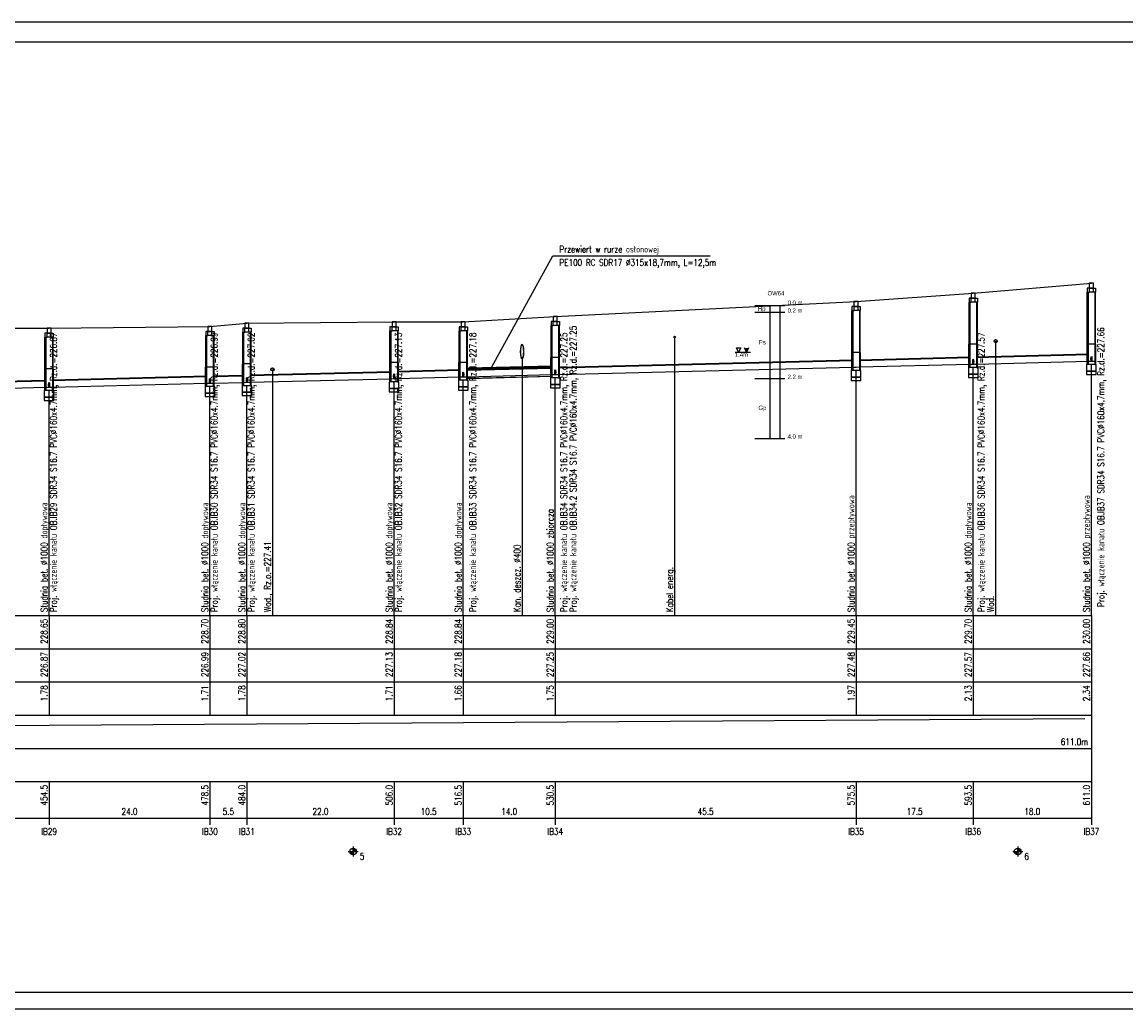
# Model space of a CAD drawing. Header units: metres. Extents: x -25 to 2175, y -3394 to -342.
# Tile 17 of 52: x 1051 to 1383, y -2411 to -2114. Entities that reach past the tile are written whole.
import ezdxf
from ezdxf.enums import TextEntityAlignment as Align

# ---------------------------------------------------------------- set-up
doc = ezdxf.new("R2010")
doc.units = ezdxf.units.M
doc.header["$LTSCALE"] = 0.2
doc.layers.get('0').update_dxf_attribs({"color": 8, "linetype": 'CONTINUOUS'})
for name, color, linetype in [('gleba', 20, 'CONTINUOUS'), ('Linie_tabeli', 7, 'CONTINUOUS'), ('Pomocnicza', 1, 'CONTINUOUS'), ('Pompownia_P8_Liczby', 7, 'CONTINUOUS'), ('Pompownia_P8_Linie_odn', 7, 'CONTINUOUS'), ('Pompownia_P8_Linie_opisowe', 7, 'CONTINUOUS'), ('Pompownia_P8_Linie_tabeli', 7, 'CONTINUOUS'), ('Pompownia_P8_Odcinki', 7, 'CONTINUOUS'), ('Pompownia_P8_Opis_PZ', 7, 'CONTINUOUS'), ('Pompownia_P8_Opis_uzbr_n', 7, 'CONTINUOUS'), ('Pompownia_P8_Opis_wl', 7, 'CONTINUOUS'), ('Pompownia_P8_Rury_ochr', 7, 'CONTINUOUS'), ('Pompownia_P8_Teksty', 7, 'CONTINUOUS'), ('Pompownia_P8_Teren_istn', 3, 'CONTINUOUS'), ('Pompownia_P8_Uzbr_podz', 7, 'CONTINUOUS'), ('Pompownia_P8_Wezly', 7, 'CONTINUOUS'), ('warstwa_nr_0', 8, 'CONTINUOUS')]:
    doc.layers.add(name, color=color, linetype=linetype)
doc.styles.get("Standard").update_dxf_attribs({"font": 'simplex.shx'})

msp = doc.modelspace()

# ---------------------------------------------------------------- hatches: boundary and pattern name
msp.add_hatch(color=256).paths.add_polyline_path([(1269.71, -2212.58), (1268.47, -2212.58), (1269.09, -2213.8)])

# ---------------------------------------------------------------- linework, layer by layer
for p, q in [((1266.73, -2213.8), (1266.11, -2212.58)), ((1267.36, -2212.58), (1266.73, -2213.8)), ((1269.09, -2213.8), (1268.47, -2212.58)), ((1269.71, -2212.58), (1269.09, -2213.8))]:
    msp.add_line(p, q)
msp.add_lwpolyline([(1266.11, -2212.58), (1267.36, -2212.58)])
at = {"layer": 'Linie_tabeli'}
for p, q in [((1271.63, -2199.8), (1280.63, -2199.8)), ((1271.63, -2201.8), (1280.63, -2201.8)), ((1265.7, -2213.8), (1270.14, -2213.8)), ((1265.7, -2213.8), (1270.14, -2213.8)), ((1265.86, -2213.8), (1270.31, -2213.8)), ((1271.63, -2221.8), (1280.63, -2221.8)), ((1271.63, -2239.8), (1280.63, -2239.8))]:
    msp.add_line(p, q, dxfattribs=at)
msp.add_lwpolyline([(0.29, -2406.5), (2169.29, -2406.5), (2169.29, -2120.5), (0.29, -2120.5)], close=True, dxfattribs=at)
at = {"layer": 'Pomocnicza'}
for points in [[(1276.08, -2199.8), (1276.08, -2239.8)], [(1279.08, -2199.8), (1279.08, -2234.8)], [(1279.08, -2199.8), (1279.08, -2239.8)]]:
    msp.add_lwpolyline(points, dxfattribs=at)
at = {"layer": 'Pompownia_P8_Liczby'}
for p, q in [((1149.21, -2364.1), (1152.21, -2364.1)), ((1149.71, -2364.17), (1151.7, -2364.04)), ((1149.72, -2364.24), (1151.7, -2363.97)), ((1149.73, -2364.31), (1151.69, -2363.9)), ((1149.75, -2364.38), (1151.67, -2363.83)), ((1149.77, -2364.45), (1151.65, -2363.76)), ((1149.79, -2364.51), (1151.62, -2363.7)), ((1149.82, -2364.57), (1151.59, -2363.64)), ((1149.86, -2364.63), (1151.56, -2363.58)), ((1149.9, -2364.69), (1151.52, -2363.52)), ((1149.94, -2364.75), (1151.47, -2363.46)), ((1149.99, -2364.8), (1151.43, -2363.41)), ((1150.04, -2364.85), (1151.38, -2363.36)), ((1150.09, -2364.89), (1151.32, -2363.32)), ((1150.15, -2364.93), (1151.27, -2363.28)), ((1150.21, -2364.97), (1151.21, -2363.24)), ((1150.27, -2365), (1151.15, -2363.21)), ((1150.33, -2365.03), (1151.08, -2363.18)), ((1150.4, -2365.06), (1151.02, -2363.15)), ((1150.47, -2365.08), (1150.95, -2363.13)), ((1150.53, -2365.09), (1150.88, -2363.12)), ((1150.6, -2365.1), (1150.81, -2363.11)), ((1150.67, -2365.1), (1150.74, -2363.11)), ((1150.71, -2362.6), (1150.71, -2365.6)), ((1349.21, -2364.1), (1352.21, -2364.1)), ((1349.71, -2364.17), (1351.7, -2364.04)), ((1349.72, -2364.24), (1351.7, -2363.97)), ((1349.73, -2364.31), (1351.69, -2363.9)), ((1349.75, -2364.38), (1351.67, -2363.83)), ((1349.77, -2364.45), (1351.65, -2363.76)), ((1349.79, -2364.51), (1351.62, -2363.7)), ((1349.82, -2364.57), (1351.59, -2363.64)), ((1349.86, -2364.63), (1351.56, -2363.58)), ((1349.9, -2364.69), (1351.52, -2363.52)), ((1349.94, -2364.75), (1351.47, -2363.46)), ((1349.99, -2364.8), (1351.43, -2363.41)), ((1350.04, -2364.85), (1351.38, -2363.36)), ((1350.09, -2364.89), (1351.32, -2363.32)), ((1350.15, -2364.93), (1351.27, -2363.28)), ((1350.21, -2364.97), (1351.21, -2363.24)), ((1350.27, -2365), (1351.15, -2363.21)), ((1350.33, -2365.03), (1351.08, -2363.18)), ((1350.4, -2365.06), (1351.02, -2363.15)), ((1350.47, -2365.08), (1350.95, -2363.13)), ((1350.53, -2365.09), (1350.88, -2363.12)), ((1350.6, -2365.1), (1350.81, -2363.11)), ((1350.67, -2365.1), (1350.74, -2363.11)), ((1350.71, -2362.6), (1350.71, -2365.6))]:
    msp.add_line(p, q, dxfattribs=at)
for centre in [(1150.71, -2364.1), (1350.71, -2364.1)]:
    msp.add_circle(centre, 1, dxfattribs=at)
at = {"layer": 'Pompownia_P8_Linie_opisowe'}
for p, q in [((1247.47, -2209.32), (1247.47, -2293.1)), ((1344.05, -2210.54), (1344.05, -2293.1)), ((1201.55, -2215.68), (1201.55, -2293.1)), ((1126.43, -2219.04), (1126.43, -2293.1))]:
    msp.add_line(p, q, dxfattribs=at)
at = {"layer": 'Pompownia_P8_Linie_tabeli'}
for p, q in [((150.71, -2293.1), (1372.89, -2293.1)), ((1059.21, -2293.1), (1059.21, -2323.1)), ((1107.61, -2293.1), (1107.61, -2323.1)), ((1118.75, -2293.1), (1118.75, -2323.1)), ((1163.04, -2293.1), (1163.04, -2323.1)), ((1183.84, -2293.1), (1183.84, -2323.1)), ((1211.54, -2293.1), (1211.54, -2323.1)), ((1302.07, -2293.1), (1302.07, -2323.1)), ((1337.32, -2293.1), (1337.32, -2323.1)), ((1372.89, -2293.1), (1372.89, -2323.1)), ((1372.89, -2293.1), (1372.89, -2354.1)), ((150.71, -2303.1), (1372.89, -2303.1)), ((150.71, -2313.1), (1372.89, -2313.1)), ((150.71, -2323.1), (1372.89, -2323.1)), ((152.71, -2332.1), (1370.89, -2324.1)), ((1372.89, -2323.1), (1372.89, -2333.1)), ((150.71, -2333.1), (1372.89, -2333.1)), ((1372.89, -2333.1), (1372.89, -2343.1)), ((150.71, -2343.1), (1372.89, -2343.1)), ((1059.21, -2343.1), (1059.21, -2356.1)), ((1107.61, -2343.1), (1107.61, -2356.1)), ((1118.75, -2343.1), (1118.75, -2356.1)), ((1163.04, -2343.1), (1163.04, -2356.1)), ((1183.84, -2343.1), (1183.84, -2356.1)), ((1211.54, -2343.1), (1211.54, -2356.1)), ((1302.07, -2343.1), (1302.07, -2356.1)), ((1337.32, -2343.1), (1337.32, -2356.1)), ((1372.89, -2343.1), (1372.89, -2356.1)), ((150.71, -2354.1), (1372.89, -2354.1))]:
    msp.add_line(p, q, dxfattribs=at)
for points in [[(1337.32, -2293.1), (1337.32, -2218.46)], [(1372.89, -2293.1), (1372.89, -2217.58)], [(1183.84, -2293.1), (1183.84, -2222.3)], [(1211.54, -2293.1), (1211.54, -2221.61)], [(1302.07, -2293.1), (1302.07, -2219.35)], [(1059.21, -2293.1), (1059.21, -2225.42)], [(1107.61, -2293.1), (1107.61, -2224.21)], [(1118.75, -2293.1), (1118.75, -2223.93)], [(1163.04, -2293.1), (1163.04, -2222.82)]]:
    msp.add_lwpolyline(points, dxfattribs=at)
at = {"layer": 'Pompownia_P8_Odcinki'}
for points in [[(1303.07, -2216.3), (1336.32, -2215.46), (1336.32, -2215.36), (1303.07, -2216.2)], [(1338.32, -2215.41), (1371.89, -2214.58), (1371.89, -2214.48), (1338.32, -2215.31)], [(1184.84, -2219.25), (1210.54, -2218.61), (1210.54, -2218.51), (1184.84, -2219.15)], [(1212.54, -2218.56), (1301.07, -2216.35), (1301.07, -2216.25), (1212.54, -2218.46)], [(1212.54, -2220.56), (1301.07, -2218.35), (1301.07, -2218.45), (1212.54, -2220.66)], [(1303.07, -2218.3), (1336.32, -2217.46), (1336.32, -2217.56), (1303.07, -2218.4)], [(1338.32, -2217.41), (1371.89, -2216.58), (1371.89, -2216.68), (1338.32, -2217.51)], [(1036.69, -2222.96), (1058.21, -2222.42), (1058.21, -2222.32), (1036.69, -2222.86)], [(1060.21, -2222.37), (1106.61, -2221.21), (1106.61, -2221.11), (1060.21, -2222.27)], [(1108.61, -2221.16), (1117.75, -2220.93), (1117.75, -2220.83), (1108.61, -2221.06)], [(1119.75, -2220.88), (1162.04, -2219.82), (1162.04, -2219.72), (1119.75, -2220.78)], [(1119.75, -2222.88), (1162.04, -2221.82), (1162.04, -2221.92), (1119.75, -2222.98)], [(1164.04, -2219.77), (1182.84, -2219.3), (1182.84, -2219.2), (1164.04, -2219.67)], [(1164.04, -2221.77), (1182.84, -2221.3), (1182.84, -2221.4), (1164.04, -2221.87)], [(1184.84, -2221.25), (1210.54, -2220.61), (1210.54, -2220.71), (1184.84, -2221.35)], [(1036.69, -2224.96), (1058.21, -2224.42), (1058.21, -2224.52), (1036.69, -2225.06)], [(1060.21, -2224.37), (1106.61, -2223.21), (1106.61, -2223.31), (1060.21, -2224.47)], [(1108.61, -2223.16), (1117.75, -2222.93), (1117.75, -2223.03), (1108.61, -2223.26)]]:
    msp.add_lwpolyline(points, close=True, dxfattribs=at)
at = {"layer": 'Pompownia_P8_Opis_wl'}
for centre, major_axis in [((1372.89, -2215.8), (0, -0.8)), ((1372.89, -2215.8), (0, -0.753)), ((1211.54, -2219.83), (0, -0.8)), ((1211.54, -2219.83), (0, -0.8)), ((1337.32, -2216.69), (0, -0.8)), ((1337.32, -2216.69), (0, -0.753)), ((1107.61, -2222.43), (0, -0.8)), ((1107.61, -2222.43), (0, -0.753)), ((1118.75, -2222.15), (0, -0.8)), ((1118.75, -2222.15), (0, -0.753)), ((1163.04, -2221.04), (0, -0.8)), ((1163.04, -2221.04), (0, -0.753)), ((1183.84, -2220.52), (0, -0.8)), ((1183.84, -2220.52), (0, -0.753)), ((1211.54, -2219.83), (0, -0.753)), ((1211.54, -2219.83), (0, -0.753)), ((1059.21, -2223.64), (0, -0.8)), ((1059.21, -2223.64), (0, -0.753))]:
    msp.add_ellipse(centre, major_axis=major_axis, ratio=0.2, dxfattribs=at)
at = {"layer": 'Pompownia_P8_Rury_ochr'}
for p, q in [((1185.47, -2218.74), (1185.47, -2219.14)), ((1210.47, -2218.11), (1210.47, -2218.51)), ((1185.47, -2221.74), (1185.47, -2221.34)), ((1210.47, -2221.11), (1210.47, -2220.71))]:
    msp.add_line(p, q, dxfattribs=at)
for points in [[(1185.47, -2218.74), (1210.47, -2218.11), (1210.47, -2218.04), (1185.47, -2218.66)], [(1185.47, -2221.74), (1210.47, -2221.11), (1210.47, -2221.19), (1185.47, -2221.81)]]:
    msp.add_lwpolyline(points, close=True, dxfattribs=at)
at = {"layer": 'Pompownia_P8_Teksty'}
for p, q in [((1192.47, -2218.22), (1210.79, -2184.86)), ((1210.79, -2184.86), (1258.15, -2184.86))]:
    msp.add_line(p, q, dxfattribs=at)
at = {"layer": 'Pompownia_P8_Teren_istn'}
msp.add_lwpolyline([(558.33, -2210.7), (604.3, -2212.1), (614.13, -2212.1), (627.6, -2212.8), (659.37, -2213.1), (669.44, -2213.1), (680.97, -2213.1), (730.97, -2214.6), (795.27, -2211.1), (830.18, -2210.1), (843.31, -2209.1), (896.43, -2209.6), (920.29, -2209.1), (984.54, -2208.1), (1035.69, -2206.6), (1059.21, -2206.6), (1107.61, -2206.1), (1118.75, -2205.1), (1163.04, -2204.7), (1183.84, -2204.7), (1211.54, -2203.1), (1302.07, -2198.6), (1337.32, -2196.1), (1372.89, -2193.1)], dxfattribs=at)
at = {"layer": 'Pompownia_P8_Uzbr_podz'}
for centre, radius in [((1247.47, -2209.32), 0.25), ((1344.05, -2210.54), 0.472), ((1344.05, -2210.54), 0.45), ((1126.43, -2219.04), 0.472), ((1126.43, -2219.04), 0.45)]:
    msp.add_circle(centre, radius, dxfattribs=at)
for major_axis in [(0, -2.2), (0, -2)]:
    msp.add_ellipse((1201.55, -2213.68), major_axis=major_axis, ratio=0.2, dxfattribs=at)
at = {"layer": 'Pompownia_P8_Wezly'}
for p, q in [((1373.49, -2194.6), (1372.29, -2194.6)), ((1337.92, -2197.6), (1336.72, -2197.6)), ((1337.92, -2198.8), (1336.72, -2198.8)), ((1373.49, -2195.8), (1372.29, -2195.8)), ((1302.67, -2200.1), (1301.47, -2200.1)), ((1302.67, -2201.3), (1301.47, -2201.3)), ((1212.14, -2204.6), (1210.94, -2204.6)), ((1059.81, -2208.1), (1058.61, -2208.1)), ((1108.21, -2207.6), (1107.01, -2207.6)), ((1108.21, -2208.8), (1107.01, -2208.8)), ((1119.35, -2206.6), (1118.15, -2206.6)), ((1119.35, -2207.8), (1118.15, -2207.8)), ((1163.64, -2206.2), (1162.44, -2206.2)), ((1163.64, -2207.4), (1162.44, -2207.4)), ((1184.44, -2206.2), (1183.24, -2206.2)), ((1184.44, -2207.4), (1183.24, -2207.4)), ((1212.14, -2205.8), (1210.94, -2205.8)), ((1059.81, -2209.3), (1058.61, -2209.3)), ((1338.44, -2211.4), (1336.2, -2211.4)), ((1374.01, -2211.4), (1371.77, -2211.4)), ((1212.66, -2215.4), (1210.42, -2215.4)), ((1303.19, -2213.9), (1300.95, -2213.9)), ((1060.33, -2218.9), (1058.09, -2218.9)), ((1108.73, -2218.4), (1106.49, -2218.4)), ((1119.87, -2217.4), (1117.63, -2217.4)), ((1164.16, -2217), (1161.92, -2217)), ((1184.96, -2217), (1182.72, -2217))]:
    msp.add_line(p, q, dxfattribs=at)
for points in [[(1372.29, -2194.6), (1371.64, -2194.6), (1371.64, -2195.8), (1372.29, -2195.8)], [(1372.26, -2194.6), (1373.51, -2194.6), (1373.51, -2193.1), (1372.26, -2193.1)], [(1373.49, -2194.6), (1374.14, -2194.6), (1374.14, -2195.8), (1373.49, -2195.8)], [(1301.44, -2200.1), (1302.69, -2200.1), (1302.69, -2198.6), (1301.44, -2198.6)], [(1336.72, -2197.6), (1336.07, -2197.6), (1336.07, -2198.8), (1336.72, -2198.8)], [(1336.32, -2211.4), (1336.07, -2211.4), (1336.07, -2198.8), (1336.32, -2198.8)], [(1336.7, -2197.6), (1337.95, -2197.6), (1337.95, -2196.1), (1336.7, -2196.1)], [(1337.92, -2197.6), (1338.57, -2197.6), (1338.57, -2198.8), (1337.92, -2198.8)], [(1338.32, -2211.4), (1338.57, -2211.4), (1338.57, -2198.8), (1338.32, -2198.8)], [(1371.89, -2211.4), (1371.64, -2211.4), (1371.64, -2195.8), (1371.89, -2195.8)], [(1373.89, -2211.4), (1374.14, -2211.4), (1374.14, -2195.8), (1373.89, -2195.8)], [(1301.47, -2200.1), (1300.82, -2200.1), (1300.82, -2201.3), (1301.47, -2201.3)], [(1301.07, -2213.9), (1300.82, -2213.9), (1300.82, -2201.3), (1301.07, -2201.3)], [(1302.67, -2200.1), (1303.32, -2200.1), (1303.32, -2201.3), (1302.67, -2201.3)], [(1303.07, -2213.9), (1303.32, -2213.9), (1303.32, -2201.3), (1303.07, -2201.3)], [(1118.12, -2206.6), (1119.37, -2206.6), (1119.37, -2205.1), (1118.12, -2205.1)], [(1162.42, -2206.2), (1163.67, -2206.2), (1163.67, -2204.7), (1162.42, -2204.7)], [(1183.21, -2206.2), (1184.46, -2206.2), (1184.46, -2204.7), (1183.21, -2204.7)], [(1210.94, -2204.6), (1210.29, -2204.6), (1210.29, -2205.8), (1210.94, -2205.8)], [(1210.91, -2204.6), (1212.16, -2204.6), (1212.16, -2203.1), (1210.91, -2203.1)], [(1212.14, -2204.6), (1212.79, -2204.6), (1212.79, -2205.8), (1212.14, -2205.8)], [(1058.61, -2208.1), (1057.96, -2208.1), (1057.96, -2209.3), (1058.61, -2209.3)], [(1058.59, -2208.1), (1059.84, -2208.1), (1059.84, -2206.6), (1058.59, -2206.6)], [(1059.81, -2208.1), (1060.46, -2208.1), (1060.46, -2209.3), (1059.81, -2209.3)], [(1107.01, -2207.6), (1106.36, -2207.6), (1106.36, -2208.8), (1107.01, -2208.8)], [(1106.61, -2218.4), (1106.36, -2218.4), (1106.36, -2208.8), (1106.61, -2208.8)], [(1106.98, -2207.6), (1108.23, -2207.6), (1108.23, -2206.1), (1106.98, -2206.1)], [(1108.21, -2207.6), (1108.86, -2207.6), (1108.86, -2208.8), (1108.21, -2208.8)], [(1108.61, -2218.4), (1108.86, -2218.4), (1108.86, -2208.8), (1108.61, -2208.8)], [(1118.15, -2206.6), (1117.5, -2206.6), (1117.5, -2207.8), (1118.15, -2207.8)], [(1117.75, -2217.4), (1117.5, -2217.4), (1117.5, -2207.8), (1117.75, -2207.8)], [(1119.35, -2206.6), (1120, -2206.6), (1120, -2207.8), (1119.35, -2207.8)], [(1119.75, -2217.4), (1120, -2217.4), (1120, -2207.8), (1119.75, -2207.8)], [(1162.44, -2206.2), (1161.79, -2206.2), (1161.79, -2207.4), (1162.44, -2207.4)], [(1162.04, -2217), (1161.79, -2217), (1161.79, -2207.4), (1162.04, -2207.4)], [(1163.64, -2206.2), (1164.29, -2206.2), (1164.29, -2207.4), (1163.64, -2207.4)], [(1164.04, -2217), (1164.29, -2217), (1164.29, -2207.4), (1164.04, -2207.4)], [(1183.24, -2206.2), (1182.59, -2206.2), (1182.59, -2207.4), (1183.24, -2207.4)], [(1182.84, -2217), (1182.59, -2217), (1182.59, -2207.4), (1182.84, -2207.4)], [(1184.44, -2206.2), (1185.09, -2206.2), (1185.09, -2207.4), (1184.44, -2207.4)], [(1184.84, -2217), (1185.09, -2217), (1185.09, -2207.4), (1184.84, -2207.4)], [(1210.54, -2215.4), (1210.29, -2215.4), (1210.29, -2205.8), (1210.54, -2205.8)], [(1212.54, -2215.4), (1212.79, -2215.4), (1212.79, -2205.8), (1212.54, -2205.8)], [(1058.21, -2218.9), (1057.96, -2218.9), (1057.96, -2209.3), (1058.21, -2209.3)], [(1060.21, -2218.9), (1060.46, -2218.9), (1060.46, -2209.3), (1060.21, -2209.3)], [(1336.32, -2218.46), (1336, -2218.46), (1336, -2211.4), (1336.32, -2211.4)], [(1338.32, -2218.46), (1338.64, -2218.46), (1338.64, -2211.4), (1338.32, -2211.4)], [(1371.89, -2217.58), (1371.57, -2217.58), (1371.57, -2211.4), (1371.89, -2211.4)], [(1373.89, -2217.58), (1374.21, -2217.58), (1374.21, -2211.4), (1373.89, -2211.4)], [(1210.54, -2221.61), (1210.22, -2221.61), (1210.22, -2215.4), (1210.54, -2215.4)], [(1212.54, -2221.61), (1212.86, -2221.61), (1212.86, -2215.4), (1212.54, -2215.4)], [(1301.07, -2219.35), (1300.75, -2219.35), (1300.75, -2213.9), (1301.07, -2213.9)], [(1303.07, -2219.35), (1303.39, -2219.35), (1303.39, -2213.9), (1303.07, -2213.9)], [(1058.21, -2225.42), (1057.89, -2225.42), (1057.89, -2218.9), (1058.21, -2218.9)], [(1060.21, -2225.42), (1060.53, -2225.42), (1060.53, -2218.9), (1060.21, -2218.9)], [(1106.61, -2224.21), (1106.29, -2224.21), (1106.29, -2218.4), (1106.61, -2218.4)], [(1108.61, -2224.21), (1108.93, -2224.21), (1108.93, -2218.4), (1108.61, -2218.4)], [(1117.75, -2223.93), (1117.43, -2223.93), (1117.43, -2217.4), (1117.75, -2217.4)], [(1119.75, -2223.93), (1120.07, -2223.93), (1120.07, -2217.4), (1119.75, -2217.4)], [(1162.04, -2222.82), (1161.72, -2222.82), (1161.72, -2217), (1162.04, -2217)], [(1164.04, -2222.82), (1164.36, -2222.82), (1164.36, -2217), (1164.04, -2217)], [(1182.84, -2222.3), (1182.52, -2222.3), (1182.52, -2217), (1182.84, -2217)], [(1184.84, -2222.3), (1185.16, -2222.3), (1185.16, -2217), (1184.84, -2217)], [(1302.07, -2219.35), (1301.07, -2219.35), (1301.07, -2218.35), (1302.07, -2218.32), (1303.07, -2218.3), (1303.07, -2219.35)], [(1335.88, -2220.46), (1338.76, -2220.46), (1338.76, -2218.46), (1335.88, -2218.46)], [(1337.32, -2218.46), (1336.32, -2218.46), (1336.32, -2217.46), (1337.32, -2217.44), (1338.32, -2217.41), (1338.32, -2218.46)], [(1371.45, -2219.58), (1374.33, -2219.58), (1374.33, -2217.58), (1371.45, -2217.58)], [(1372.89, -2217.58), (1371.89, -2217.58), (1371.89, -2216.58), (1372.89, -2216.55), (1373.89, -2216.55), (1373.89, -2217.58)], [(1163.04, -2222.82), (1162.04, -2222.82), (1162.04, -2221.82), (1163.04, -2221.8), (1164.04, -2221.77), (1164.04, -2222.82)], [(1182.4, -2224.3), (1185.28, -2224.3), (1185.28, -2222.3), (1182.4, -2222.3)], [(1183.84, -2222.3), (1182.84, -2222.3), (1182.84, -2221.3), (1183.84, -2221.28), (1184.84, -2221.25), (1184.84, -2222.3)], [(1210.1, -2223.61), (1212.98, -2223.61), (1212.98, -2221.61), (1210.1, -2221.61)], [(1211.54, -2221.61), (1210.54, -2221.61), (1210.54, -2220.61), (1211.54, -2220.58), (1212.54, -2220.56), (1212.54, -2221.61)], [(1300.63, -2221.35), (1303.51, -2221.35), (1303.51, -2219.35), (1300.63, -2219.35)], [(1300.63, -2222.35), (1303.51, -2222.35), (1303.51, -2221.35), (1300.63, -2221.35)], [(1335.88, -2221.46), (1338.76, -2221.46), (1338.76, -2220.46), (1335.88, -2220.46)], [(1371.45, -2220.58), (1374.33, -2220.58), (1374.33, -2219.58), (1371.45, -2219.58)], [(1057.77, -2227.42), (1060.65, -2227.42), (1060.65, -2225.42), (1057.77, -2225.42)], [(1059.21, -2225.42), (1058.21, -2225.42), (1058.21, -2224.42), (1059.21, -2224.39), (1060.21, -2224.37), (1060.21, -2225.42)], [(1106.17, -2226.21), (1109.05, -2226.21), (1109.05, -2224.21), (1106.17, -2224.21)], [(1107.61, -2224.21), (1106.61, -2224.21), (1106.61, -2223.21), (1107.61, -2223.18), (1108.61, -2223.16), (1108.61, -2224.21)], [(1117.31, -2225.93), (1120.19, -2225.93), (1120.19, -2223.93), (1117.31, -2223.93)], [(1118.75, -2223.93), (1117.75, -2223.93), (1117.75, -2222.93), (1118.75, -2222.9), (1119.75, -2222.88), (1119.75, -2223.93)], [(1161.6, -2224.82), (1164.48, -2224.82), (1164.48, -2222.82), (1161.6, -2222.82)], [(1161.6, -2225.82), (1164.48, -2225.82), (1164.48, -2224.82), (1161.6, -2224.82)], [(1182.4, -2225.3), (1185.28, -2225.3), (1185.28, -2224.3), (1182.4, -2224.3)], [(1210.1, -2224.61), (1212.98, -2224.61), (1212.98, -2223.61), (1210.1, -2223.61)], [(1057.77, -2228.42), (1060.65, -2228.42), (1060.65, -2227.42), (1057.77, -2227.42)], [(1106.17, -2227.21), (1109.05, -2227.21), (1109.05, -2226.21), (1106.17, -2226.21)], [(1117.31, -2226.93), (1120.19, -2226.93), (1120.19, -2225.93), (1117.31, -2225.93)]]:
    msp.add_lwpolyline(points, close=True, dxfattribs=at)
at = {"layer": 'warstwa_nr_0'}
msp.add_lwpolyline([(-24.71, -2411.5), (2175.29, -2411.5), (2175.29, -2114.5), (-24.71, -2114.5)], close=True, dxfattribs=at)

# ---------------------------------------------------------------- texts
at = {"char_height": 1.3, "attachment_point": 1}
for s, insert, width in [('{\\fArial Narrow|b0|i0|c238|p0;\\POW64}', (1275.42, -2193.29), 11.4659), ('{\\FArial Narrow|c0;0.0 m}', (1281.47, -2198.31), 8.0951), ('{\\fArial Narrow|b0|i0|c0|p0;0.2 m}', (1281.47, -2200.65), 8.0951), ('{\\fArial Narrow|b0|i0|c238|p0;1.4m}', (1265.59, -2213.94), 5.2327), ('{\\fArial Narrow|b0|i0|c0|p0;2.2 m}', (1281.47, -2220.62), 8.0951), ('{\\fArial Narrow|b0|i0|c0|p0;4.0 m}', (1281.47, -2238.54), 8.0951)]:
    msp.add_mtext(s, dxfattribs=dict(at, insert=insert, width=width))
at = {"layer": 'gleba', "char_height": 1.3, "width": 11.5025, "attachment_point": 3}
for s, insert in [('{\\fArial Narrow|b0|i0|c238|p34;Hp}', (1274.8, -2200.11)), ('{\\fArial Narrow|b0|i0|c238|p0;Ps}', (1274.89, -2210.22)), ('{\\fArial Narrow|b0|i0|c238|p0;Gp}', (1275.08, -2229.95))]:
    msp.add_mtext(s, dxfattribs=dict(at, insert=insert))
at = {"layer": 'Pompownia_P8_Liczby', "width": 0.8}
for s, p in [('228.65', (1058.71, -2294.1)), ('228.70', (1107.11, -2294.1)), ('228.80', (1118.25, -2294.1)), ('228.84', (1162.54, -2294.1)), ('228.84', (1183.34, -2294.1)), ('229.00', (1211.04, -2294.1)), ('229.45', (1301.57, -2294.1)), ('229.70', (1336.82, -2294.1)), ('230.00', (1372.39, -2294.1)), ('226.87', (1058.71, -2304.1)), ('226.99', (1107.11, -2304.1)), ('227.02', (1118.25, -2304.1)), ('227.13', (1162.54, -2304.1)), ('227.18', (1183.34, -2304.1)), ('227.25', (1211.04, -2304.1)), ('227.48', (1301.57, -2304.1)), ('227.57', (1336.82, -2304.1)), ('227.66', (1372.39, -2304.1)), ('1.78', (1058.71, -2314.1)), ('1.71', (1107.11, -2314.1)), ('1.78', (1118.25, -2314.1)), ('1.71', (1162.54, -2314.1)), ('1.66', (1183.34, -2314.1)), ('1.75', (1211.04, -2314.1)), ('1.97', (1301.57, -2314.1)), ('2.13', (1336.82, -2314.1)), ('2.34', (1372.39, -2314.1)), ('454.5', (1058.71, -2344.1)), ('478.5', (1107.11, -2344.1)), ('484.0', (1118.25, -2344.1)), ('506.0', (1162.54, -2344.1)), ('516.5', (1183.34, -2344.1)), ('530.5', (1211.04, -2344.1)), ('575.5', (1301.57, -2344.1)), ('593.5', (1336.82, -2344.1)), ('611.0', (1372.39, -2344.1))]:
    msp.add_text(s, height=2, rotation=90, dxfattribs=at).set_placement(p, align=Align.RIGHT)
msp.add_text('611.0m', height=2, dxfattribs=at).set_placement((1371.89, -2332.1), align=Align.RIGHT)
for s, p in [('24.0', (1083.41, -2353.1)), ('5.5', (1113.18, -2353.1)), ('22.0', (1140.89, -2353.1)), ('10.5', (1173.44, -2353.1)), ('14.0', (1197.69, -2353.1)), ('45.5', (1256.8, -2353.1)), ('17.5', (1319.69, -2353.1)), ('18.0', (1355.1, -2353.1)), ('IB29', (1059.21, -2359.1)), ('IB30', (1107.61, -2359.1)), ('IB31', (1118.75, -2359.1)), ('IB32', (1163.04, -2359.1)), ('IB33', (1183.84, -2359.1)), ('IB34', (1211.54, -2359.1)), ('IB35', (1302.07, -2359.1)), ('IB36', (1337.32, -2359.1)), ('IB37', (1372.89, -2359.1))]:
    msp.add_text(s, height=2, dxfattribs=at).set_placement(p, align=Align.CENTER)
for s, p in [('5', (1152.71, -2366.6)), ('6', (1352.71, -2366.6))]:
    msp.add_text(s, height=2, dxfattribs=at).set_placement(p)
at = {"layer": 'Pompownia_P8_Linie_odn', "width": 0.8}
for s, p in [('Przewiert w rurze osłonowej', (1212.79, -2183.86)), ('PE100 RC SDR17 %%c315x18,7mm, L=12,5m', (1212.79, -2187.86))]:
    msp.add_text(s, height=2, dxfattribs=at).set_placement(p)
at = {"layer": 'Pompownia_P8_Opis_PZ', "width": 0.8}
for s, p in [('Studnia bet. %%c1000 przepływowa', (1301.57, -2292.1)), ('Studnia bet. %%c1000 przepływowa', (1372.39, -2292.1)), ('Studnia bet. %%c1000 dopływowa', (1058.71, -2292.1)), ('Studnia bet. %%c1000 dopływowa', (1107.11, -2292.1)), ('Studnia bet. %%c1000 dopływowa', (1118.25, -2292.1)), ('Studnia bet. %%c1000 dopływowa', (1162.54, -2292.1)), ('Studnia bet. %%c1000 dopływowa', (1183.34, -2292.1)), ('Studnia bet. %%c1000 dopływowa', (1336.82, -2292.1)), ('Studnia bet. %%c1000 zbiorcza', (1211.04, -2292.1))]:
    msp.add_text(s, height=2, rotation=90, dxfattribs=at).set_placement(p)
at = {"layer": 'Pompownia_P8_Opis_uzbr_n', "width": 0.8}
for s, p in [('Wod., Rz.o.=227.41', (1125.93, -2292.1)), ('Kan. deszcz. %%C400', (1201.05, -2292.1)), ('Kabel energ.', (1246.97, -2292.1)), ('Wod.', (1343.55, -2292.1))]:
    msp.add_text(s, height=2, rotation=90, dxfattribs=at).set_placement(p)
at = {"layer": 'Pompownia_P8_Opis_wl', "width": 0.8}
for s, p in [('Proj. włączenie kanału OB.IB29 SDR34 S16.7 PVC%%c160x4.7mm, Rz.d.=226.87', (1061.51, -2292.1)), ('Proj. włączenie kanału OB.IB30 SDR34 S16.7 PVC%%c160x4.7mm, Rz.d.=226.99', (1109.91, -2292.1)), ('Proj. włączenie kanału OB.IB31 SDR34 S16.7 PVC%%c160x4.7mm, Rz.d.=227.02', (1121.05, -2292.1)), ('Proj. włączenie kanału OB.IB32 SDR34 S16.7 PVC%%c160x4.7mm, Rz.d.=227.13', (1165.34, -2292.1)), ('Proj. włączenie kanału OB.IB33 SDR34 S16.7 PVC%%c160x4.7mm, Rz.d.=227.18', (1187.71, -2292.1)), ('Proj. włączenie kanału OB.IB34 SDR34 S16.7 PVC%%c160x4.7mm, Rz.d.=227.25', (1215.11, -2292.1)), ('Proj. włączenie kanału OB.IB34.2 SDR34 S16.7 PVC%%c160x4.7mm, Rz.d.=227.25', (1217.91, -2292.1)), ('Proj. włączenie kanału OB.IB36 SDR34 S16.7 PVC%%c160x4.7mm, Rz.d.=227.57', (1340.73, -2292.1)), ('Proj. włączenie kanału OB.IB37 SDR34 S16.7 PVC%%c160x4.7mm, Rz.d.=227.66', (1376.76, -2290.53))]:
    msp.add_text(s, height=2, rotation=90, dxfattribs=at).set_placement(p)

doc.saveas('drawing.dxf')
